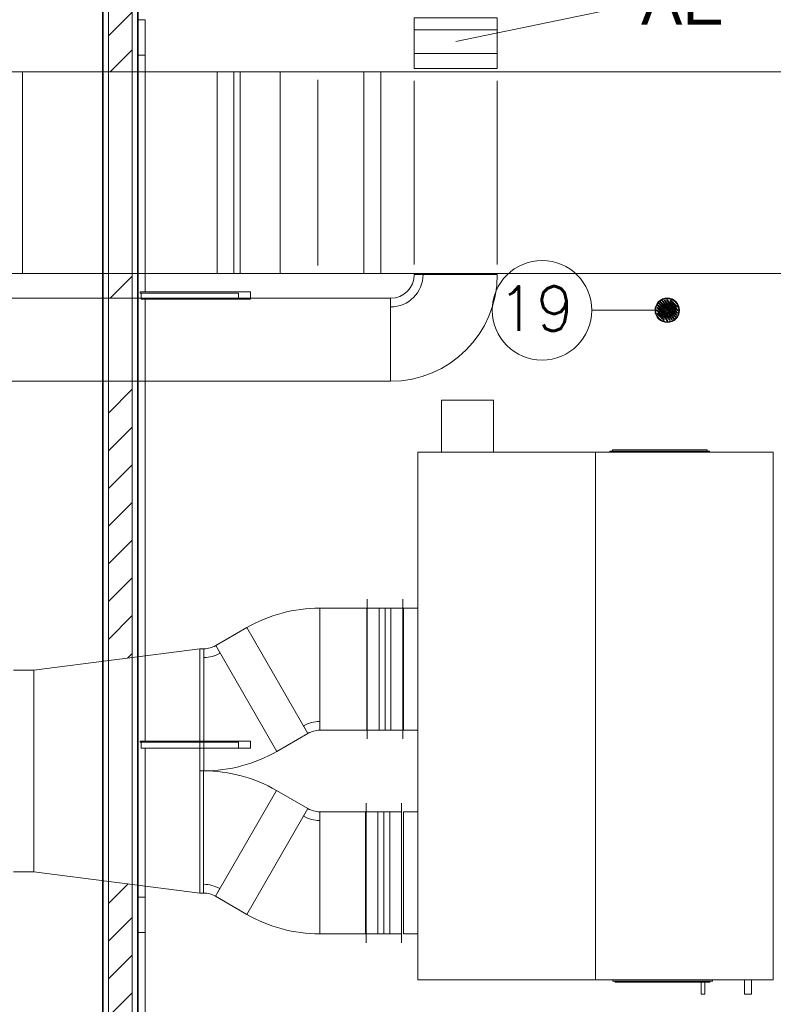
# Model space of a CAD drawing. Header units: metres. Extents: x 2.5 to 41.3, y -72.9 to -49.4.
# Tile 20 of 27: x 34.7 to 37.9, y -61.8 to -57.6. Entities that reach past the tile are written whole.
import ezdxf

# ---------------------------------------------------------------- set-up
doc = ezdxf.new("R2010")
doc.units = ezdxf.units.M
doc.linetypes.add('Oculto 1_5', pattern=[0.0022, 0.0015, -0.0007])
for name, color, linetype, lineweight in [('A-COLS', 7, 'Continuous', 18), ('A-DETL', 7, 'Oculto 1_5', 18), ('A-GLAZ-CWMG', 7, 'Continuous', 18), ('A-WALL', 7, 'Continuous', 18), ('A-WALL-PATT', 7, 'Continuous', 18), ('DUTOS', 7, 'Continuous', 18), ('M-EQPM', 7, 'Continuous', 18), ('M-HVAC-DUCT', 7, 'Continuous', 18), ('M-HVAC-DUCT-ANNO', 7, 'Oculto 1_5', 18), ('P-SANR-FIXT', 7, 'Continuous', 18), ('P-SANR-FIXT-IDEN', 7, 'Continuous', 9), ('S-BEAM', 7, 'Continuous', 18), ('S-COLS', 7, 'Continuous', 18)]:
    doc.layers.add(name, color=color, linetype=linetype, lineweight=lineweight)
doc.layers.add('M-HVAC-DUCT-IDEN', color=1, linetype='Continuous', lineweight=9, true_color=0xff0000)
doc.styles.add('Arial_1', font='arial.ttf', dxfattribs={"height": 0.1875})
doc.styles.add('RomanS_IV25', font='romans_IV25.ttf', dxfattribs={"height": 0.1875})
pattern_1 = [(50, (21.555, -62.929), (0.546555, -0.047815), [0.05715, -0.62865]), (355, (21.555, -62.929), (-0.105728, 0.573166), [0.04572, -0.50292]), (100.451, (21.601, -62.933), (0.440828, 0.525349), [0.04857, -0.53427]), (46.184, (21.555, -62.776), (0.813237, -0.12613), [0.08573, -0.94298]), (96.636, (21.623, -62.787), (0.71221, 0.742287), [0.07286, -0.80141]), (351.184, (21.555, -62.776), (0.712217, 0.742274), [0.06858, -0.75438]), (21, (21.631, -62.814), (0.454846, -0.306795), [0.05715, -0.62865]), (326, (21.631, -62.814), (0.185405, 0.55256), [0.04572, -0.50292]), (71.451, (21.669, -62.84), (0.64025, 0.245763), [0.04857, -0.53427]), (37.5, (21.555, -62.929), (0.009261, 0.2536672), [0.02515, -0.47168, 0.02515, -0.48539, -0.50482]), (37.5, (21.555, -62.929), (0.009261, 0.2536672), [-1.007, 0.02515, -0.47968]), (7.5, (21.555, -62.929), (0.200456, 0.300546), [0.02515, -0.26594, 0.02515, -0.46025, -0.1924]), (7.5, (21.555, -62.929), (0.200456, 0.300546), [-0.77648, 0.02515, -0.16726]), (327.5, (21.385, -62.929), (0.4067682, -0.0171882), [0.02515, -0.16535, 0.02515, -0.56921, -0.78867]), (327.5, (21.385, -62.929), (0.4067682, -0.0171882), [-0.78486, 0.02515, -0.76352]), (317.5, (21.309, -62.929), (0.444383, 0.0762794), [0.02515, -0.2225, 0.02515, -0.36957, -0.56007]), (317.5, (21.309, -62.929), (0.444383, 0.0762794), [-0.64237, 0.02515, -0.53492])]

# ---------------------------------------------------------------- blocks, each defined once
blk = doc.blocks.new('Paredes 15 - Paredes 6-6874455-LAJE TÉCNICA')
at = {"layer": 'A-WALL', "color": 253, "true_color": 0xaaaaaa}
blk.add_line((35.179, -68.442), (35.179, -54.3441), dxfattribs=at)
blk = doc.blocks.new('Rectangular Mullion - 50 x 150mm-V3-LAJE TÉCNICA')
at = {"layer": 'A-GLAZ-CWMG', "color": 253, "true_color": 0xaaaaaa}
for p, q in [((35.1876, -54.9962), (35.1876, -55.0012)), ((35.6529, -54.9962), (35.1876, -54.9962)), ((35.1876, -55.0012), (35.6026, -55.0012)), ((35.1917, -55.0262), (35.1917, -55.0012)), ((35.6026, -55.0012), (35.6026, -55.0262)), ((35.6529, -55.0262), (35.6529, -54.9962)), ((35.1917, -55.0262), (35.6026, -55.0262)), ((35.6026, -55.0262), (35.6529, -55.0262))]:
    blk.add_line(p, q, dxfattribs=at)
blk = doc.blocks.new('4 GRE - ESCOLA DE CINEMA E AUDIOVISUAL CINE REX R07_rvt-1-LAJE TÉCNICA')
at = {"layer": 'A-WALL-PATT', "true_color": 0xd4d4d4}
h = blk.add_hatch(dxfattribs=at)
h.set_pattern_fill('FP_1', color=254, style=0, pattern_type=2)
h.set_pattern_definition(pattern_1)
h.paths.add_polyline_path([(35.0315, -68.5214), (35.1765, -68.5214), (35.1765, -68.5189), (35.0315, -68.5189), (35.031, -66.257), (35.029, -66.257), (35.029, -68.5214)])
h.paths.add_polyline_path([(35.0315, -65.407), (35.0308, -64.6514), (35.029, -64.6512), (35.029, -65.407), (35.0309, -65.407)])
h.paths.add_polyline_path([(35.029, -63.7556), (35.0315, -63.7553), (35.0315, -61.2659), (35.029, -61.2656), (35.029, -63.6884)])
h.paths.add_polyline_path([(35.029, -60.3412), (35.0315, -60.3409), (35.0315, -59.1602), (35.029, -59.1602), (35.029, -60.2884)])
h.paths.add_polyline_path([(35.029, -58.8102), (35.0315, -58.8102), (35.0315, -58.7052), (35.029, -58.7052)])
h.paths.add_polyline_path([(35.029, -57.8552), (35.0315, -57.8552), (35.0315, -54.842), (35.029, -54.842), (35.029, -57.5235)])
h = blk.add_hatch(dxfattribs=at)
h.set_pattern_fill('FP_2', color=254, style=0, pattern_type=2)
h.set_pattern_definition([(45, (21.555, -62.929), (-0.0795495, 0.0795495), [])])
h.paths.add_polyline_path([(35.054, -68.4964), (35.154, -68.4964), (35.154, -66.257), (35.054, -66.257), (35.054, -68.1442)])
h.paths.add_polyline_path([(35.054, -65.407), (35.154, -65.407), (35.154, -64.6673), (35.054, -64.6544), (35.054, -65.1097)])
h.paths.add_polyline_path([(35.054, -63.7524), (35.154, -63.7395), (35.154, -61.2817), (35.054, -61.2688), (35.054, -63.6884)])
h.paths.add_polyline_path([(35.054, -60.338), (35.154, -60.3251), (35.154, -59.1602), (35.054, -59.1602), (35.054, -60.2884)])
h.paths.add_polyline_path([(35.054, -58.8102), (35.154, -58.8102), (35.154, -58.7052), (35.054, -58.7052)])
h.paths.add_polyline_path([(35.054, -57.8552), (35.154, -57.8552), (35.154, -54.842), (35.054, -54.842), (35.054, -57.5235)])
h = blk.add_hatch(dxfattribs=at)
h.set_pattern_fill('FP_1', color=254, style=0, pattern_type=2)
h.set_pattern_definition(pattern_1)
h.paths.add_polyline_path([(35.1765, -68.5214), (35.179, -68.5214), (35.179, -66.257), (35.1765, -66.257), (35.1765, -68.5189)])
h.paths.add_polyline_path([(35.177, -65.407), (35.179, -65.407), (35.179, -64.6705), (35.1765, -64.6702), (35.1765, -65.407)])
h.paths.add_polyline_path([(35.1765, -63.7366), (35.179, -63.7363), (35.179, -61.2849), (35.1765, -61.2846), (35.1765, -63.6884)])
h.paths.add_polyline_path([(35.1765, -60.3222), (35.179, -60.3219), (35.1782, -59.1602), (35.1765, -59.1602), (35.1765, -60.2884)])
h.paths.add_polyline_path([(35.179, -58.8102), (35.1783, -58.7052), (35.1765, -58.7052), (35.1765, -58.8102), (35.1782, -58.8102)])
h.paths.add_polyline_path([(35.1784, -57.8552), (35.179, -57.8552), (35.179, -54.842), (35.1765, -54.842), (35.1765, -57.8552)])
at = {"layer": 'A-WALL', "color": 253, "true_color": 0xaaaaaa}
for p, q in [((35.029, -54.842), (35.029, -68.5214)), ((35.0315, -68.5189), (35.0315, -54.842)), ((35.054, -68.4964), (35.054, -54.842)), ((35.154, -68.4964), (35.154, -54.842)), ((35.1765, -68.5189), (35.1765, -54.842)), ((35.179, -68.5214), (35.179, -54.842))]:
    blk.add_line(p, q, dxfattribs=at)
at = {"layer": 'A-GLAZ-CWMG', "color": 253, "lineweight": 18, "true_color": 0xaaaaaa}
for p in [(0, -3.7874), (0, -5.6812)]:
    blk.add_blockref('Rectangular Mullion - 50 x 150mm-V3-LAJE TÉCNICA', p, dxfattribs=at)
at = {"layer": 'A-WALL', "color": 253, "lineweight": 18, "true_color": 0xaaaaaa}
blk.add_blockref('Paredes 15 - Paredes 6-6874455-LAJE TÉCNICA', (0, 0), dxfattribs=at)
blk = doc.blocks.new('Family - P30-298919-LAJE TÉCNICA')
at = {"layer": 'A-COLS', "color": 253, "true_color": 0xaaaaaa}
for p, q in [((0.0953, 0.075), (0.125, 0.075)), ((0.125, 0.075), (0.125, -0.075)), ((0.125, -0.075), (0.0953, -0.075))]:
    blk.add_line(p, q, dxfattribs=at)
blk = doc.blocks.new('Family - P30-301706-LAJE TÉCNICA')
at = {"layer": 'S-COLS', "color": 253, "true_color": 0xaaaaaa}
for p, q in [((0.0953, 0.075), (0.125, 0.075)), ((0.125, 0.075), (0.125, -0.075)), ((0.125, -0.075), (0.0953, -0.075))]:
    blk.add_line(p, q, dxfattribs=at)
blk = doc.blocks.new('Family - P25-298921-LAJE TÉCNICA')
at = {"layer": 'A-COLS', "color": 253, "true_color": 0xaaaaaa}
for p, q in [((0.0953, 0.075), (0.125, 0.075)), ((0.125, 0.075), (0.125, -0.075)), ((0.125, -0.075), (0.0953, -0.075))]:
    blk.add_line(p, q, dxfattribs=at)
blk = doc.blocks.new('Family - P25-301704-LAJE TÉCNICA')
at = {"layer": 'S-COLS', "color": 253, "true_color": 0xaaaaaa}
for p, q in [((0.0953, 0.075), (0.125, 0.075)), ((0.125, 0.075), (0.125, -0.075)), ((0.125, -0.075), (0.0953, -0.075))]:
    blk.add_line(p, q, dxfattribs=at)
blk = doc.blocks.new('Family - V502-298929-LAJE TÉCNICA')
at = {"layer": 'S-BEAM', "color": 253, "true_color": 0xaaaaaa}
for p, q in [((0.06, 1.785), (0.0303, 1.785)), ((0.06, 1.785), (0.06, 0.6994)), ((0.06, 0.6694), (0.06, -1.1943)), ((0.06, -1.2243), (0.06, -1.785)), ((0.0303, -1.785), (0.06, -1.785))]:
    blk.add_line(p, q, dxfattribs=at)
blk = doc.blocks.new('Family - V502-298931-LAJE TÉCNICA')
at = {"layer": 'S-BEAM', "color": 253, "true_color": 0xaaaaaa}
for p, q in [((0.06, 1.775), (0.0303, 1.775)), ((0.06, 1.775), (0.06, 0.7769)), ((0.06, 0.7469), (0.06, -1.1169)), ((0.06, -1.1469), (0.06, -1.775)), ((0.0303, -1.775), (0.06, -1.775))]:
    blk.add_line(p, q, dxfattribs=at)
blk = doc.blocks.new('ESTRUTURAL CINE REX _011_IFC-1-LAJE TÉCNICA')
at = {"layer": 'A-COLS', "color": 253, "lineweight": 18, "true_color": 0xaaaaaa}
for name, p in [('Family - P25-301704-LAJE TÉCNICA', (35.0836, -57.7105)), ('Family - P30-301706-LAJE TÉCNICA', (35.0836, -61.4105))]:
    blk.add_blockref(name, p, dxfattribs=at)
at = {"layer": 'S-BEAM', "color": 253, "lineweight": 18, "true_color": 0xaaaaaa}
for name, p in [('Family - V502-298931-LAJE TÉCNICA', (35.1486, -59.5605)), ('Family - V502-298929-LAJE TÉCNICA', (35.1486, -63.2705))]:
    blk.add_blockref(name, p, dxfattribs=at)
at = {"layer": 'S-COLS', "color": 253, "lineweight": 18, "true_color": 0xaaaaaa}
for name, p in [('Family - P25-298921-LAJE TÉCNICA', (35.0836, -57.7105)), ('Family - P30-298919-LAJE TÉCNICA', (35.0836, -61.4105))]:
    blk.add_blockref(name, p, dxfattribs=at)
blk = doc.blocks.new('BTS vanes - 1 Splitter Vanes-837862-LAJE TÉCNICA')
at = {"layer": 'M-HVAC-DUCT', "color": 4, "true_color": 0x00ffff}
for p, q in [((-0.0958, -0.2575), (-0.0958, 0.2575)), ((-0.0958, 0.2207), (-0.0958, 0.2575)), ((-0.0458, 0.2709), (0.2117, -0.1751)), ((-0.0458, 0.2709), (-0.0274, 0.239))]:
    blk.add_line(p, q, dxfattribs=at)
for radius in [0.1, 0.1, 0.1368, 0.615]:
    blk.add_arc((-0.0958, 0.3575), radius, 270, 300, dxfattribs=at)
blk = doc.blocks.new('M_Rectangular Transition - Length x2 - 515_515-838418-LAJE TÉCNICA')
at = {"layer": 'M-HVAC-DUCT', "color": 4, "true_color": 0x00ffff}
for p, q in [((-0.3, 0.515), (0.4, 0.425)), ((-0.3, -0.515), (-0.3, 0.515)), ((0.4, 0.425), (0.4, -0.425)), ((0.4, -0.425), (-0.3, -0.515))]:
    blk.add_line(p, q, dxfattribs=at)
blk = doc.blocks.new('Família 40DV_Mod_Troc_Vent FanCoil - Tp05 39DV 670-872645-LAJE TÉCNICA')
at = {"layer": 'M-EQPM', "color": 1, "true_color": 0xff0000}
for p, q in [((0.194, 0.81), (0.709, 0.81)), ((0.194, 0.75), (0.194, 0.81)), ((0.709, 0.81), (0.709, 0.75)), ((1.053, 0.81), (1.568, 0.81)), ((1.053, 0.75), (1.053, 0.81)), ((1.568, 0.81), (1.568, 0.75)), ((0, 0), (0, 0.75)), ((0, 0.75), (2.225, 0.75)), ((2.225, 0.75), (2.225, 0)), ((2.445, 0.65), (2.225, 0.65)), ((2.445, 0.65), (2.445, 0.43)), ((2.225, 0.43), (2.445, 0.43)), ((0, -0.75), (0, 0)), ((0, 0), (2.225, 0)), ((2.225, 0), (2.225, -0.75)), ((-0.005, -0.0828), (-0.01, -0.0828)), ((0, -0.0728), (-0.005, -0.0728)), ((2.23, -0.0606), (2.225, -0.0606)), ((2.235, -0.0708), (2.23, -0.0708)), ((-0.06, -0.4451), (-0.06, -0.461)), ((-0.01, -0.4451), (-0.06, -0.4451)), ((-0.06, -0.461), (-0.01, -0.461)), ((-0.01, -0.4828), (-0.005, -0.4828)), ((-0.005, -0.4928), (0, -0.4928)), ((2.225, -0.4806), (2.23, -0.4806)), ((2.23, -0.4708), (2.235, -0.4708)), ((0, -0.6287), (-0.06, -0.6287)), ((-0.06, -0.6287), (-0.06, -0.6573)), ((-0.06, -0.6573), (0, -0.6573)), ((2.225, -0.75), (0, -0.75))]:
    blk.add_line(p, q, dxfattribs=at)
at = {"layer": 'M-EQPM', "color": 1, "true_color": 0xff0000, "flags": 128}
for points in [[(-0.005, -0.4928), (-0.005, -0.4902), (-0.005, -0.4825), (-0.005, -0.4699), (-0.005, -0.4526), (-0.005, -0.4312), (-0.005, -0.4062), (-0.005, -0.3781), (-0.005, -0.3476), (-0.005, -0.3156), (-0.005, -0.2828), (-0.005, -0.2499), (-0.005, -0.2179), (-0.005, -0.1874), (-0.005, -0.1593), (-0.005, -0.1343), (-0.005, -0.1129), (-0.005, -0.0956), (-0.005, -0.083), (-0.005, -0.0753), (-0.005, -0.0728)], [(2.23, -0.0606), (2.23, -0.0632), (2.23, -0.0709), (2.23, -0.0835), (2.23, -0.1007), (2.23, -0.1221), (2.23, -0.1472), (2.23, -0.1753), (2.23, -0.2057), (2.23, -0.2378), (2.23, -0.2706), (2.23, -0.3035), (2.23, -0.3355), (2.23, -0.366), (2.23, -0.3941), (2.23, -0.4191), (2.23, -0.4405), (2.23, -0.4577), (2.23, -0.4703), (2.23, -0.478), (2.23, -0.4806)]]:
    blk.add_lwpolyline(points, dxfattribs=at)
at = {"layer": 'M-EQPM', "color": 1, "true_color": 0xff0000}
for points in [[(-0.01, -0.4828), (-0.01, -0.4828), (-0.01, -0.4814), (-0.01, -0.476), (-0.01, -0.4678), (-0.01, -0.4536), (-0.01, -0.4301), (-0.01, -0.3942), (-0.01, -0.3521), (-0.01, -0.291), (-0.01, -0.2274), (-0.01, -0.1713), (-0.01, -0.1384), (-0.01, -0.1141), (-0.01, -0.0972), (-0.01, -0.0857), (-0.01, -0.0828), (-0.01, -0.0828)], [(2.235, -0.0708), (2.235, -0.0708), (2.235, -0.0721), (2.235, -0.0775), (2.235, -0.0858), (2.235, -0.1), (2.235, -0.1234), (2.235, -0.1594), (2.235, -0.2014), (2.235, -0.2625), (2.235, -0.3262), (2.235, -0.3822), (2.235, -0.4152), (2.235, -0.4394), (2.235, -0.4563), (2.235, -0.4678), (2.235, -0.4708), (2.235, -0.4708)]]:
    blk.add_open_spline(points, degree=3, knots=[0, 0, 0, 0, 0.12083, 0.241661, 0.362491, 0.483322, 0.724983, 0.966644, 1.208305, 1.449966, 1.933288, 2.174949, 2.41661, 2.597855, 2.779101, 2.960347, 3.141593, 3.141593, 3.141593, 3.141593], dxfattribs=at)
blk = doc.blocks.new('Ralo Conico Montado - Caixas e Ralos - Esgoto - MEP - Tigre - Branco c_ grelha branca - 100 x 40-888268-LAJE TÉCNICA')
at = {"layer": 'P-SANR-FIXT', "color": 1, "true_color": 0xff0000}
for p, q in [((-0.0106, 0.0425), (-0.0013, 0.0325)), ((0, 0.044), (0.0066, 0.0371)), ((0.0145, 0.042), (0.0261, 0.0319)), ((-0.032, -0.0036), (-0.0425, 0.0106)), ((-0.0425, 0.001), (-0.0328, -0.0091)), ((-0.0411, 0.0118), (-0.028, -0.0017)), ((-0.0285, 0.0056), (-0.0392, 0.0193)), ((-0.0376, 0.0207), (-0.0249, 0.0075)), ((-0.025, 0.0151), (-0.0341, 0.0268)), ((-0.0326, 0.0281), (-0.027, 0.0223)), ((-0.031, 0.0007), (-0.031, 0)), ((-0.0257, 0.0297), (-0.0283, 0.033)), ((-0.0268, 0.0343), (-0.0181, 0.0256)), ((-0.0112, 0.0251), (-0.0207, 0.0378)), ((-0.0193, 0.039), (-0.0085, 0.0273)), ((-0.0187, 0.0018), (0.0036, -0.0169)), ((0.0035, -0.0119), (-0.0129, 0.0024)), ((-0.0126, 0.0086), (0.0025, -0.0044)), ((-0.0026, 0.0284), (-0.012, 0.0413)), ((0.0188, -0.0017), (-0.0035, 0.0169)), ((-0.0034, 0.0119), (0.0131, -0.0024)), ((-0.003, 0.0221), (0.0227, 0.0006)), ((0.0127, -0.0086), (-0.0023, 0.0045)), ((0.0263, 0.0035), (0.0001, 0.0255)), ((0.0032, 0.0283), (0.0303, 0.0055)), ((0.0107, 0.0332), (0.0336, 0.0139)), ((0.0172, 0.0346), (0.013, 0.0406)), ((0.0301, 0.0117), (0.0205, 0.0191)), ((0.0412, -0.0118), (0.0282, 0.0017)), ((0.0297, 0.0284), (0.0412, 0.0161)), ((0.0321, 0.0036), (0.0426, -0.0105)), ((0.0427, -0.0009), (0.0329, 0.0091)), ((0.036, 0.0114), (0.0442, 0.0004)), ((-0.0359, -0.0114), (-0.0441, -0.0004)), ((-0.0296, -0.0284), (-0.0411, -0.0161)), ((-0.0105, -0.0332), (-0.0335, -0.0139)), ((-0.003, -0.0282), (-0.0302, -0.0055)), ((-0.03, -0.0117), (-0.0204, -0.0191)), ((-0.0262, -0.0035), (0.0001, -0.0255)), ((-0.0144, -0.042), (-0.026, -0.0319)), ((0.0031, -0.0221), (-0.0226, -0.0006)), ((-0.017, -0.0346), (-0.0128, -0.0406)), ((0.0001, -0.044), (-0.0064, -0.037)), ((0.0107, -0.0424), (0.0014, -0.0325)), ((0.0028, -0.0284), (0.0121, -0.0413)), ((0.0195, -0.039), (0.0086, -0.0273)), ((0.0113, -0.0251), (0.0208, -0.0378)), ((0.0269, -0.0343), (0.0182, -0.0256)), ((0.0377, -0.0207), (0.025, -0.0075)), ((0.0251, -0.0151), (0.0342, -0.0267)), ((0.0258, -0.0296), (0.0284, -0.033)), ((0.0327, -0.0281), (0.0272, -0.0223)), ((0.0286, -0.0056), (0.0393, -0.0193)), ((0.031, -0.0007), (0.031, 0))]:
    blk.add_line(p, q, dxfattribs=at)
at = {"layer": 'P-SANR-FIXT', "color": 1, "true_color": 0xff0000, "flags": 128}
for points in [[(-0.0288, 0.0116), (-0.0292, 0.0104), (-0.0296, 0.0092), (-0.03, 0.008)], [(-0.0245, 0.0191), (-0.0252, 0.0181), (-0.0259, 0.017)], [(-0.0183, 0.0251), (-0.0192, 0.0243), (-0.0202, 0.0235)], [(-0.0106, 0.0292), (-0.0118, 0.0287), (-0.0129, 0.0282)], [(0.0002, 0.031), (-0.0009, 0.031), (-0.0021, 0.031), (-0.0034, 0.0308), (-0.0043, 0.0307)], [(0.028, 0.0133), (0.0275, 0.0143), (0.0269, 0.0154), (0.0263, 0.0165), (0.0256, 0.0175), (0.0249, 0.0185), (0.0241, 0.0195), (0.0233, 0.0205), (0.0225, 0.0214), (0.0216, 0.0223), (0.0207, 0.0231), (0.0198, 0.0239), (0.0188, 0.0247), (0.0178, 0.0254), (0.0168, 0.0261), (0.0157, 0.0268), (0.0146, 0.0274), (0.0135, 0.0279), (0.0124, 0.0284), (0.0112, 0.0289), (0.0101, 0.0293), (0.0089, 0.0297)], [(0.031, 0), (0.031, 0.0012), (0.0309, 0.0025), (0.0308, 0.0037), (0.0306, 0.0049)], [(-0.031, 0), (-0.031, -0.0012), (-0.0309, -0.0025), (-0.0308, -0.0037), (-0.0306, -0.0049)], [(-0.0281, -0.0132), (-0.0275, -0.0143), (-0.0269, -0.0154), (-0.0263, -0.0165), (-0.0256, -0.0175), (-0.0249, -0.0185), (-0.0241, -0.0195), (-0.0233, -0.0205), (-0.0225, -0.0214), (-0.0216, -0.0223), (-0.0207, -0.0231), (-0.0198, -0.0239), (-0.0188, -0.0247), (-0.0178, -0.0254), (-0.0168, -0.0261), (-0.0157, -0.0268), (-0.0146, -0.0274), (-0.0135, -0.0279), (-0.0124, -0.0284), (-0.0112, -0.0289), (-0.0101, -0.0293), (-0.0089, -0.0297)], [(0, -0.031), (0.0009, -0.031), (0.0021, -0.031), (0.0034, -0.0308), (0.0044, -0.0307)], [(0.0104, -0.0292), (0.0106, -0.0292), (0.0118, -0.0287), (0.0129, -0.0282)], [(0.0183, -0.0251), (0.0192, -0.0243), (0.0202, -0.0235)], [(0.0245, -0.0191), (0.0252, -0.0181), (0.0259, -0.017)], [(0.0288, -0.0115), (0.0292, -0.0104), (0.0296, -0.0092), (0.03, -0.008)]]:
    blk.add_lwpolyline(points, dxfattribs=at)
at = {"layer": 'P-SANR-FIXT', "color": 1, "true_color": 0xff0000}
for centre, radius, start, end in [((0, 0), 0.0515, 90, 270), ((0, 0), 0.0488, 90, 270), ((0, 0), 0.0486, 360, 180), ((0, 0), 0.045, 104.1244, 105.8376), ((-0.0113, 0.0418), 0.000921, 43, 216), ((-0.0113, 0.0418), 0.000921, 172.75, 216), ((-0.0113, 0.0418), 0.000921, 57.4167, 158.3333), ((-0.0007, 0.0434), 0.000962, 43, 215.4513), ((-0.0007, 0.0434), 0.000962, 143.5966, 215.4513), ((0.4407, 0.3577), 0.5428, 215.4513, 216.5417), ((-0.0007, 0.0434), 0.000962, 57.3709, 129.2256), ((0, 0), 0.045, 90, 91.4909), ((0, 0), 0.045, 90, 91.4506), ((0, 0), 0.0515, 270, 90), ((0, 0), 0.0488, 270, 90), ((0, 0), 0.045, 71.2587, 73.4463), ((0.0138, 0.0412), 0.00104, 49, 215), ((0.0138, 0.0412), 0.00104, 62.8333, 159.6667), ((0, 0), 0.045, 72.023, 73.3882), ((0, 0), 0.0486, 180, 360), ((0, 0), 0.045, 178.7914, 180.4489), ((-0.0433, 0.0002), 0.00103, 44, 216.7536), ((-0.0433, 0.0002), 0.00103, 144.7729, 202.3575), ((-0.0433, 0.0002), 0.00103, 44, 130.3768), ((0, 0), 0.045, 164.2365, 165.8404), ((-0.0418, 0.0111), 0.000944, 44, 216.7536), ((-0.0418, 0.0111), 0.000944, 115.9807, 202.3575), ((-0.0418, 0.0111), 0.000944, 44, 101.5845), ((0, 0), 0.045, 150.938, 152.9112), ((0, 0), 0.045, 150.922, 152.8078), ((-0.0383, 0.0199), 0.00107, 44, 218), ((-0.0383, 0.0199), 0.00107, 102, 174.5), ((-0.0383, 0.0199), 0.00107, 189, 218), ((-0.0383, 0.0199), 0.00107, 44, 87.5), ((0, 0), 0.045, 141.7337, 143.3335), ((0, 0), 0.045, 138.1769, 140.0621), ((-0.0333, 0.0274), 0.000994, 44, 218), ((-0.0333, 0.0274), 0.000994, 87.5, 218), ((0, 0), 0.0343, 172.9387, 180), ((-0.0333, 0.0274), 0.000994, 44, 73), ((0, 0), 0.0343, 155.8578, 161.8556), ((0, 0), 0.031, 177.7681, 180), ((0, 0), 0.031, 158.299, 165), ((0.0037, 0.0307), 0.0408, 218, 230), ((-0.0275, 0.0336), 0.000956, 45, 216.7536), ((-0.0275, 0.0336), 0.000956, 130.8768, 188.128), ((-0.0275, 0.0336), 0.000956, 202.4408, 216.7536), ((0, 0), 0.0343, 140.6037, 145.7006), ((0, 0), 0.045, 126.3903, 128.2831), ((-0.0275, 0.0336), 0.000956, 45, 102.2512), ((0.1376, 0.1813), 0.2289, 224, 229), ((0.1034, 0.1261), 0.1612, 216.7536, 229), ((0.047, 0.0714), 0.0913, 218, 229), ((0.0333, 0.0636), 0.0808, 224, 230), ((0, 0), 0.0343, 126.0718, 131.0997), ((0, 0), 0.045, 117.4737, 118.9986), ((0, 0), 0.045, 117.2131, 118.8487), ((-0.02, 0.0384), 0.00088, 43, 216.7536), ((-0.02, 0.0384), 0.00088, 100.9179, 173.3152), ((-0.02, 0.0384), 0.00088, 187.7947, 216.7536), ((0, 0), 0.031, 125.1101, 131.2366), ((-0.02, 0.0384), 0.00088, 43, 86.4384), ((0, 0), 0.045, 113.9743, 115.4068), ((0.186, 0.2297), 0.2887, 225, 229), ((0, 0), 0.017, 144.8011, 161.3287), ((0, 0), 0.0343, 111.5716, 116.4916), ((0, 0), 0.0158, 145.3335, 163.2948), ((0, 0), 0.031, 110.9318, 115.3854), ((0.0279, 0.0543), 0.0488, 216.7536, 230), ((0, 0), 0.017, 115.2106, 130.5562), ((0, 0), 0.0158, 113.3596, 130.148), ((0.0369, 0.0696), 0.062, 223, 230), ((0, 0), 0.0343, 94.4931, 100.694), ((0, 0), 0.031, 90, 97.7662), ((0, 0), 0.017, 77.6672, 100.832), ((0.0105, 0.0379), 0.0162, 216, 230), ((0, 0), 0.0158, 67.0221, 96.7896), ((0.0355, 0.0668), 0.0503, 223, 230), ((0.0466, 0.0656), 0.0523, 216.5417, 226.3633), ((0, 0), 0.0343, 68.4511, 80.9742), ((0.0403, 0.0685), 0.0461, 223, 230), ((0.1031, 0.1248), 0.1341, 226.3633, 232), ((0, 0), 0.031, 38.0291, 69.0682), ((0.0138, 0.0412), 0.00104, 173.5, 215), ((0, 0), 0.0158, 3.0736, 30), ((0, 0), 0.017, 360, 22.742), ((0.0407, 0.0511), 0.0288, 215, 235), ((-0.0036, -0.0307), 0.0408, 38, 50), ((-0.0314, -0.0519), 0.0969, 43.1036, 55), ((0, 0), 0.031, 26.1021, 33.22), ((-0.0056, -0.0046), 0.0483, 43, 49), ((0.0108, -0.015), 0.0241, 44, 50), ((0, 0), 0.0343, 16.5594, 30), ((0.0133, -0.0098), 0.0273, 44, 52), ((0.023, -0.0031), 0.0113, 36.7536, 50), ((0, 0), 0.031, 0, 10.2719), ((0.024, 0.0024), 0.015, 36.7536, 50), ((0.0403, 0.0152), 0.00124, 223.1036, 43), ((0.0403, 0.0152), 0.00124, 223.1036, 268.0777), ((0.0403, 0.0152), 0.00124, 283.0691, 13.0173), ((0.0403, 0.0152), 0.00124, 28.0086, 43), ((0, 0), 0.045, 17.9493, 21.53), ((0, 0), 0.045, 17.6173, 20.3813), ((0.0434, -0.0002), 0.00103, 224, 36.7536), ((0.0434, -0.0002), 0.00103, 324.7729, 22.3575), ((0, 0), 0.045, 358.7742, 0.4757), ((0, 0), 0.045, 197.5759, 200.2508), ((0, 0), 0.045, 197.9041, 200), ((-0.0402, -0.0152), 0.00124, 43.1036, 223), ((-0.0402, -0.0152), 0.00124, 103.0691, 193.0173), ((-0.0402, -0.0152), 0.00124, 208.0086, 223), ((-0.0402, -0.0152), 0.00124, 43.1036, 88.0777), ((0.0315, 0.0519), 0.0969, 223.1036, 235), ((-0.0238, -0.0024), 0.015, 216.7536, 230), ((0, 0), 0.0343, 195, 209.8035), ((-0.0132, 0.0098), 0.0273, 224, 232), ((-0.0229, 0.0032), 0.0113, 216.7536, 230), ((0, 0), 0.031, 180, 189.9753), ((0.0057, 0.0046), 0.0483, 223, 229), ((-0.0107, 0.015), 0.0241, 224, 230), ((0, 0), 0.031, 206.9052, 213.22), ((0, 0), 0.031, 218.0291, 249.0682), ((-0.0406, -0.0511), 0.0288, 35, 55), ((-0.103, -0.1248), 0.1341, 46.3633, 52), ((0, 0), 0.017, 180, 202.1237), ((0, 0), 0.0158, 182.619, 210), ((-0.0137, -0.0412), 0.00104, 229, 35), ((-0.0137, -0.0412), 0.00104, 353.5, 35), ((0, 0), 0.0343, 248.9224, 261.216), ((-0.0402, -0.0685), 0.0461, 43, 50), ((-0.0465, -0.0656), 0.0523, 36.5417, 46.3633), ((0, 0), 0.0158, 248.0434, 277.2062), ((-0.4406, -0.3576), 0.5428, 35.4513, 36.5417), ((0, 0), 0.017, 258.1986, 281.2245), ((-0.0353, -0.0667), 0.0503, 43, 50), ((0, 0), 0.031, 270, 277.9828), ((-0.0104, -0.0379), 0.0162, 36, 50), ((-0.1033, -0.1261), 0.1612, 36.7536, 49), ((0, 0), 0.0343, 274.6874, 280.8899), ((-0.0368, -0.0696), 0.062, 43, 50), ((-0.1859, -0.2297), 0.2887, 45, 49), ((-0.0278, -0.0543), 0.0488, 36.7536, 50), ((0, 0), 0.0158, 293.7116, 310.4799), ((0, 0), 0.017, 295.5379, 308.0337), ((0.0114, -0.0418), 0.000921, 223, 36), ((0.0114, -0.0418), 0.000921, 237.4167, 36), ((0, 0), 0.031, 290.9318, 295.5802), ((-0.1375, -0.1813), 0.2289, 44, 49), ((0, 0), 0.0343, 291.7405, 296.6678), ((-0.0469, -0.0714), 0.0913, 38, 49), ((0, 0), 0.0158, 325.6536, 343.6453), ((0, 0), 0.017, 325.0988, 341.6546), ((0, 0), 0.031, 305.2793, 311.419), ((-0.0331, -0.0636), 0.0808, 44, 50), ((0.0201, -0.0384), 0.00088, 223, 36.7536), ((0.0201, -0.0384), 0.00088, 223, 237.4795), ((0.0201, -0.0384), 0.00088, 251.9589, 266.4384), ((0, 0), 0.0343, 306.2268, 311.2647), ((0.0201, -0.0384), 0.00088, 280.9179, 353.3152), ((0, 0), 0.045, 297.314, 298.9585), ((0.0201, -0.0384), 0.00088, 7.7947, 36.7536), ((0, 0), 0.045, 297.5707, 299.0955), ((0, 0), 0.0343, 320.758, 325.8745), ((0, 0), 0.045, 306.5962, 308.5558), ((0.0276, -0.0336), 0.000956, 225, 36.7536), ((0.0276, -0.0336), 0.000956, 225, 282.2512), ((0.0276, -0.0336), 0.000956, 310.8768, 8.128), ((0.0276, -0.0336), 0.000956, 22.4408, 36.7536), ((0, 0), 0.045, 309.493, 311.5596), ((0, 0), 0.031, 338.487, 345), ((0, 0), 0.031, 357.9884, 0), ((0, 0), 0.0343, 336.0278, 342.0491), ((0.0334, -0.0274), 0.000994, 224, 38), ((0.0334, -0.0274), 0.000994, 224, 253), ((0.0334, -0.0274), 0.000994, 267.5, 325.5), ((0, 0), 0.045, 318.3261, 320.0609), ((0, 0), 0.0343, 353.138, 0), ((0.0334, -0.0274), 0.000994, 340, 38), ((0, 0), 0.045, 321.1965, 323.2803), ((0, 0), 0.045, 321.9517, 323.7414), ((0.0385, -0.0199), 0.00107, 224, 38), ((0.0385, -0.0199), 0.00107, 224, 267.5), ((0.0385, -0.0199), 0.00107, 282, 354.5), ((0.0385, -0.0199), 0.00107, 9, 38), ((0, 0), 0.045, 331.0323, 333.0727), ((0, 0), 0.045, 331.0119, 332.9574), ((0.0419, -0.0111), 0.000944, 224, 36.7536), ((0.0419, -0.0111), 0.000944, 224, 281.5845), ((0.0419, -0.0111), 0.000944, 295.9807, 22.3575), ((0.0434, -0.0002), 0.00103, 224, 310.3768), ((0, 0), 0.045, 344.2691, 345.9088), ((0, 0), 0.045, 251.444, 253.5671), ((-0.0137, -0.0412), 0.00104, 242.8333, 339.6667), ((0, 0), 0.045, 252.0227, 253.5075), ((0.0008, -0.0434), 0.000962, 223, 35.4513), ((0.0008, -0.0434), 0.000962, 223, 309.2256), ((0, 0), 0.045, 270.0729, 271.6158), ((0, 0), 0.045, 270.0736, 271.6563), ((0.0008, -0.0434), 0.000962, 323.5966, 35.4513), ((0, 0), 0.045, 284.2548, 285.9709)]:
    blk.add_arc(centre, radius, start, end, dxfattribs=at)
blk = doc.blocks.new('BTS vanes - 1 Splitter Vanes-V14-LAJE TÉCNICA')
at = {"layer": 'M-HVAC-DUCT', "color": 5, "true_color": 0x0000ff}
for p, q in [((34.1159, -65.407), (34.1159, -66.257)), ((34.1159, -66.257), (34.1159, -65.407)), ((34.1159, -65.407), (34.7159, -65.407)), ((34.7159, -65.407), (34.7159, -66.257)), ((34.1159, -66.257), (34.7159, -66.257))]:
    blk.add_line(p, q, dxfattribs=at)
blk = doc.blocks.new('BTS vanes - 1 Splitter Vanes-V20-LAJE TÉCNICA')
at = {"layer": 'M-HVAC-DUCT', "color": 5, "true_color": 0x0000ff}
for p, q in [((35.5239, -66.257), (35.5239, -65.407)), ((35.5239, -65.407), (35.9482, -65.407)), ((35.9482, -65.407), (35.9482, -66.257)), ((35.5239, -66.257), (35.9482, -66.257))]:
    blk.add_line(p, q, dxfattribs=at)
blk = doc.blocks.new('Canvas Connection - Canvas Connection-1069005-LAJE TÉCNICA')
at = {"layer": 'M-HVAC-DUCT'}
for p, q in [((0, 0.2945), (0, -0.2945)), ((0, 0.2575), (0, 0.2945)), ((0.15, 0.2945), (0.15, 0.2575)), ((0.15, -0.2945), (0.15, 0.2945)), ((0, 0.2575), (0.15, 0.2575)), ((0, -0.2575), (0, 0.2575)), ((0.15, 0.2575), (0, 0.2575)), ((0, 0.2575), (0, -0.2575)), ((0.15, 0.2575), (0.15, -0.2575)), ((0.15, -0.2575), (0.15, 0.2575)), ((0.15, -0.2575), (0, -0.2575)), ((0, -0.2575), (0.15, -0.2575)), ((0, -0.2945), (0, -0.2575)), ((0.15, -0.2575), (0.15, -0.2945))]:
    blk.add_line(p, q, dxfattribs=at)
at = {"layer": 'M-HVAC-DUCT-ANNO', "linetype": 'Continuous'}
for p, q in [((0.05, 0.2575), (0.05, -0.2575)), ((0.075, 0.2575), (0.075, -0.2575)), ((0.1, 0.2575), (0.1, -0.2575))]:
    blk.add_line(p, q, dxfattribs=at)
blk = doc.blocks.new('Canvas Connection - Canvas Connection-1069008-LAJE TÉCNICA')
at = {"layer": 'M-HVAC-DUCT'}
for p, q in [((0, -0.2945), (0, 0.2945)), ((0, 0.2945), (0, 0.2575)), ((0.15, 0.2575), (0.15, 0.2945)), ((0.15, 0.2945), (0.15, -0.2945)), ((0.15, 0.2575), (0, 0.2575)), ((0, 0.2575), (0, -0.2575)), ((0, 0.2575), (0.15, 0.2575)), ((0, -0.2575), (0, 0.2575)), ((0.15, -0.2575), (0.15, 0.2575)), ((0.15, 0.2575), (0.15, -0.2575)), ((0, -0.2575), (0.15, -0.2575)), ((0.15, -0.2575), (0, -0.2575)), ((0, -0.2575), (0, -0.2945)), ((0.15, -0.2945), (0.15, -0.2575))]:
    blk.add_line(p, q, dxfattribs=at)
at = {"layer": 'M-HVAC-DUCT-ANNO', "linetype": 'Continuous'}
for p, q in [((0.05, -0.2575), (0.05, 0.2575)), ((0.075, -0.2575), (0.075, 0.2575)), ((0.1, -0.2575), (0.1, 0.2575))]:
    blk.add_line(p, q, dxfattribs=at)
blk = doc.blocks.new('BTS vanes - 1 Splitter Vanes-1086300-LAJE TÉCNICA')
at = {"layer": 'M-HVAC-DUCT', "color": 96, "true_color": 0x008000}
for p, q in [((-0.175, 0.275), (0.175, 0.275)), ((-0.175, 0.275), (-0.1382, 0.275)), ((-0.275, -0.175), (-0.275, 0.175)), ((-0.275, 0.1382), (-0.275, 0.175))]:
    blk.add_line(p, q, dxfattribs=at)
for radius in [0.1, 0.45, 0.1, 0.1368]:
    blk.add_arc((-0.275, 0.275), radius, 270, 0, dxfattribs=at)
blk = doc.blocks.new('BTS vanes - 1 Splitter Vanes-1088136-LAJE TÉCNICA')
at = {"layer": 'M-HVAC-DUCT', "color": 96, "true_color": 0x008000}
for p, q in [((36.3441, -57.6276), (36.6941, -57.6276)), ((36.3441, -57.7776), (36.3441, -57.6276)), ((36.6941, -57.7776), (36.6941, -57.6276)), ((36.6941, -57.7776), (36.3441, -57.7776))]:
    blk.add_line(p, q, dxfattribs=at)
blk = doc.blocks.new('BTS vanes - 1 Splitter Vanes-V26-LAJE TÉCNICA')
at = {"layer": 'A-DETL', "color": 5, "linetype": 'Continuous', "true_color": 0x0000ff}
for p, q in [((35.355, -66.257), (35.355, -65.407)), ((35.6825, -66.2234), (35.6825, -65.4407))]:
    blk.add_line(p, q, dxfattribs=at)
at = {"layer": 'M-HVAC-DUCT', "color": 5, "true_color": 0x0000ff}
for p, q in [((35.2583, -66.257), (35.2583, -65.407)), ((35.329, -65.407), (35.2583, -65.407)), ((35.2583, -66.257), (35.2583, -65.407)), ((35.329, -65.407), (35.2583, -65.407)), ((35.329, -65.407), (35.329, -66.257)), ((35.329, -65.407), (35.329, -66.257)), ((35.2583, -66.257), (35.329, -66.257)), ((35.2583, -66.257), (35.329, -66.257))]:
    blk.add_line(p, q, dxfattribs=at)
blk = doc.blocks.new('M_Identificador de peça hidrossanitária_V2_BTS - Em caixas-890986-LAJE TÉCNICA')
at = {"layer": 'P-SANR-FIXT-IDEN'}
blk.add_circle((0, 0), 0.0028, dxfattribs=at)
for start, end in [(360, 180), (180, 360)]:
    blk.add_arc((0, 0), 0.0028, start, end, dxfattribs=at)

msp = doc.modelspace()

# ---------------------------------------------------------------- linework, layer by layer
at = {"layer": 'A-DETL', "color": 96, "linetype": 'Continuous', "true_color": 0x008000}
for p, q in [((36.6941, -57.6776), (36.3441, -57.6776)), ((36.3441, -57.8927), (36.3441, -58.6677)), ((36.6941, -57.8927), (36.6941, -58.6677))]:
    msp.add_line(p, q, dxfattribs=at)
at = {"layer": 'A-DETL', "color": 5, "linetype": 'Continuous', "true_color": 0x0000ff}
msp.add_line((36.1316, -58.7052), (36.1316, -57.8552), dxfattribs=at)
at = {"layer": 'DUTOS', "color": 96, "true_color": 0x008000}
for p, q in [((36.3441, -57.7776), (36.6941, -57.7776)), ((36.3441, -57.7776), (36.3441, -57.8407)), ((36.6941, -57.7776), (36.6941, -57.8407)), ((36.6941, -57.8407), (36.3441, -57.8407)), ((36.2441, -58.8102), (34.6391, -58.8102)), ((36.2441, -58.8102), (36.2441, -59.1602)), ((36.2441, -59.1602), (34.6391, -59.1602))]:
    msp.add_line(p, q, dxfattribs=at)
at = {"layer": 'DUTOS', "color": 5, "true_color": 0x0000ff}
for p, q in [((34.6913, -58.7052), (34.6913, -57.8552)), ((35.5123, -57.8552), (34.6913, -57.8552)), ((35.5123, -57.8552), (35.5123, -58.7052)), ((35.583, -58.7052), (35.583, -57.8552)), ((35.778, -57.8552), (35.583, -57.8552)), ((35.778, -57.8552), (35.778, -58.7052)), ((36.2023, -58.7052), (36.2023, -57.8552)), ((36.2023, -57.8552), (38.7163, -57.8552)), ((35.5123, -58.7052), (34.6913, -58.7052)), ((35.778, -58.7052), (35.583, -58.7052)), ((36.2023, -58.7052), (38.7163, -58.7052))]:
    msp.add_line(p, q, dxfattribs=at)
at = {"layer": 'DUTOS', "color": 4, "true_color": 0x00ffff}
for p, q in [((35.9453, -60.6318), (35.9453, -60.1168)), ((36.1438, -60.1168), (35.9453, -60.1168)), ((36.1438, -60.1168), (36.1438, -60.6318)), ((35.5065, -60.275), (35.6378, -60.1992)), ((35.6378, -60.1992), (35.8953, -60.6452)), ((35.4396, -61.3184), (35.4396, -60.2884)), ((35.4396, -60.2884), (35.4565, -60.2884)), ((35.4565, -60.2884), (35.4565, -60.8034)), ((35.764, -60.721), (35.5065, -60.275)), ((34.6528, -60.3784), (34.7396, -60.3784)), ((34.7396, -60.3784), (34.7396, -61.2284)), ((35.764, -60.721), (35.8953, -60.6452)), ((36.1438, -60.6318), (35.9453, -60.6318)), ((35.4396, -60.8034), (35.4565, -60.8034)), ((35.4551, -60.8034), (35.4551, -61.3184)), ((35.5051, -61.3318), (35.7626, -60.8858)), ((35.7626, -60.8858), (35.8953, -60.9624)), ((35.8953, -60.9624), (35.6378, -61.4084)), ((35.9453, -61.4908), (35.9453, -60.9758)), ((36.1385, -60.9758), (35.9453, -60.9758)), ((36.1385, -60.9758), (36.1385, -61.4908)), ((34.6528, -61.2284), (34.7396, -61.2284)), ((35.4396, -61.3184), (35.4551, -61.3184)), ((35.5051, -61.3318), (35.6378, -61.4084)), ((36.1385, -61.4908), (35.9453, -61.4908))]:
    msp.add_line(p, q, dxfattribs=at)
at = {"layer": 'M-HVAC-DUCT-IDEN'}
msp.add_line((36.5191, -57.7276), (37.2957, -57.5674), dxfattribs=at)
at = {"layer": 'P-SANR-FIXT-IDEN'}
msp.add_line((37.3599, -58.8608), (37.0932, -58.8608), dxfattribs=at)

# ---------------------------------------------------------------- block references
at = {"lineweight": 5}
for name in ['4 GRE - ESCOLA DE CINEMA E AUDIOVISUAL CINE REX R07_rvt-1-LAJE TÉCNICA', 'ESTRUTURAL CINE REX _011_IFC-1-LAJE TÉCNICA']:
    msp.add_blockref(name, (0, 0), dxfattribs=at)
at = {"layer": 'A-DETL', "color": 5, "linetype": 'Continuous', "true_color": 0x0000ff}
msp.add_blockref('BTS vanes - 1 Splitter Vanes-V26-LAJE TÉCNICA', (0.2541, 7.5518), dxfattribs=at)
at = {"layer": 'M-EQPM', "color": 1, "true_color": 0xff0000, "rotation": 89.9999999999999}
msp.add_blockref('Família 40DV_Mod_Troc_Vent FanCoil - Tp05 39DV 670-872645-LAJE TÉCNICA', (37.1089, -61.6848), dxfattribs=at)
at = {"layer": 'M-HVAC-DUCT', "color": 96, "true_color": 0x008000}
for name, p in [('BTS vanes - 1 Splitter Vanes-1088136-LAJE TÉCNICA', (0, 0)), ('BTS vanes - 1 Splitter Vanes-1086300-LAJE TÉCNICA', (36.5191, -58.9852))]:
    msp.add_blockref(name, p, dxfattribs=at)
at = {"layer": 'M-HVAC-DUCT', "color": 5, "true_color": 0x0000ff}
for name, p in [('BTS vanes - 1 Splitter Vanes-V14-LAJE TÉCNICA', (-0.0246, 7.5518)), ('BTS vanes - 1 Splitter Vanes-V20-LAJE TÉCNICA', (0.2541, 7.5518))]:
    msp.add_blockref(name, p, dxfattribs=at)
at = {"layer": 'M-HVAC-DUCT'}
msp.add_blockref('Canvas Connection - Canvas Connection-1069008-LAJE TÉCNICA', (36.1458, -60.3743), dxfattribs=at)
at = {"layer": 'M-HVAC-DUCT', "color": 4, "true_color": 0x00ffff}
for name, p, rotation in [('BTS vanes - 1 Splitter Vanes-837862-LAJE TÉCNICA', (35.8495, -60.3743), 180), ('M_Rectangular Transition - Length x2 - 515_515-838418-LAJE TÉCNICA', (35.1396, -60.8034), 180), ('BTS vanes - 1 Splitter Vanes-837862-LAJE TÉCNICA', (35.5509, -61.0609), 149.9999999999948), ('BTS vanes - 1 Splitter Vanes-837862-LAJE TÉCNICA', (35.8495, -61.2333), 329.9999999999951)]:
    msp.add_blockref(name, p, dxfattribs=dict(at, rotation=rotation))
msp.add_blockref('BTS vanes - 1 Splitter Vanes-837862-LAJE TÉCNICA', (35.5523, -60.5459), dxfattribs=at)
at = {"layer": 'M-HVAC-DUCT', "extrusion": (0, 0, -1), "rotation": 180}
msp.add_blockref('Canvas Connection - Canvas Connection-1069005-LAJE TÉCNICA', (-36.1405, -61.2333), dxfattribs=at)
at = {"layer": 'P-SANR-FIXT', "color": 1, "true_color": 0xff0000}
msp.add_blockref('Ralo Conico Montado - Caixas e Ralos - Esgoto - MEP - Tigre - Branco c_ grelha branca - 100 x 40-888268-LAJE TÉCNICA', (37.4114, -58.8608), dxfattribs=at)
at = {"layer": 'P-SANR-FIXT-IDEN', "xscale": 74.99999999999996, "yscale": 74.99999999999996, "zscale": 74.99999999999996}
msp.add_blockref('M_Identificador de peça hidrossanitária_V2_BTS - Em caixas-890986-LAJE TÉCNICA', (36.8832, -58.8608), dxfattribs=at)

# ---------------------------------------------------------------- texts
at = {"layer": 'P-SANR-FIXT-IDEN', "insert": (36.6969, -58.7597), "char_height": 0.1875, "width": 0.444937, "attachment_point": 1, "style": 'RomanS_IV25'}
msp.add_mtext('19', dxfattribs=at)

# ---------------------------------------------------------------- next in the draw order: texts
at = {"layer": 'M-HVAC-DUCT-IDEN', "color": 7, "insert": (37.3007, -57.4692), "char_height": 0.1875, "width": 3.006328, "attachment_point": 1, "style": 'Arial_1', "bg_fill": 3, "box_fill_scale": 1.25, "bg_fill_color": 256, "bg_fill_true_color": 13158600, "bg_fill_transparency": 0}
msp.add_mtext('AE - 350x200 (1,250)', dxfattribs=at)

doc.saveas('drawing.dxf')
